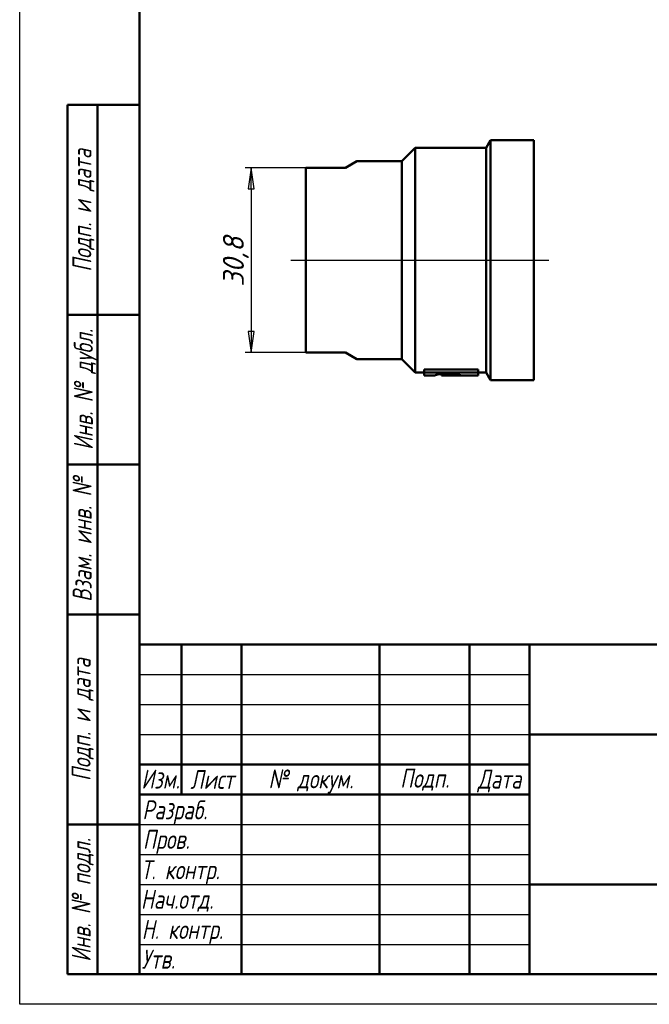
# Model space of a CAD drawing. Header units: millimetres. Extents: x 0 to 210, y -4 to 297.
# Tile 1 of 3: x 0 to 105, y 0 to 164. Entities that reach past the tile are written whole.
import ezdxf
from ezdxf.enums import TextEntityAlignment as Align

# ---------------------------------------------------------------- set-up
doc = ezdxf.new("R2010")
doc.units = ezdxf.units.MM
for name, color, linetype, lineweight in [('Видимые тонкие (ГОСТ)', 7, 'Continuous', 35), ('Видимый контур (ГОСТ)', 7, 'Continuous', 50), ('Заголовок (ГОСТ)', 7, 'Continuous', 50), ('Кромка (ГОСТ)', 7, 'Continuous', 50), ('Обозначение (ГОСТ)', 7, 'Continuous', 25), ('Осевая линия (ГОСТ)', 7, 'Continuous', 25), ('Размер (ГОСТ)', 7, 'Continuous', 25), ('Эскизная геометрия (ГОСТ)', 7, 'Continuous', 50)]:
    doc.layers.add(name, color=color, linetype=linetype, lineweight=lineweight)
doc.styles.add('Альтернативный текст (ГОСТ)', font='txt', dxfattribs={"width": 0.8})
doc.styles.add('Обычный текст (ГОСТ)', font='GOST Common Italic.ttf')
doc.styles.add('Стиль текста110', font='GOST Common Italic.ttf', dxfattribs={"width": 0.8})
doc.styles.add('Стиль текста112', font='GOST Common Italic.ttf', dxfattribs={"width": 0.8})
doc.styles.add('Стиль текста120', font='GOST Common Italic.ttf', dxfattribs={"width": 0.9})
doc.styles.add('Стиль текста137', font='GOST Common Italic.ttf', dxfattribs={"width": 0.7})
doc.styles.add('Стиль текста139', font='GOST Common Italic.ttf', dxfattribs={"width": 0.7})
doc.styles.add('Стиль текста70', font='GOST Common Italic.ttf')
doc.styles.add('Стиль текста81', font='GOST Common Italic.ttf', dxfattribs={"width": 0.8})
doc.styles.add('Стиль текста87', font='GOST Common Italic.ttf')
doc.dimstyles.new('Обычный (ГОСТ)', dxfattribs={"dimtxt": 3.5, "dimasz": 3.5, "dimexe": 1, "dimexo": 0, "dimgap": 0.5, "dimtad": 1, "dimrnd": 1e-08, "dimtxsty": 'Обычный текст (ГОСТ)', "dimblk": 'Filled-1', "dimcen": 0.09, "dimdle": 15, "dimclrd": 256, "dimclre": 256, "dimclrt": 256, "dimazin": 2, "dimtfac": 0.714286, "dimtdec": 3, "dimtmove": 0, "dimatfit": 3, "dimfxl": 1, "dimtolj": 1, "dimlwd": 25, "dimlwe": 25, "dimarcsym": 0})

# ---------------------------------------------------------------- blocks, each defined once
blk = doc.blocks.new('ГОСТ - Доп. графы 1')
at = {"layer": 'Эскизная геометрия (ГОСТ)'}
for p, q in [((-12, 0), (-12, 145)), ((-12, 145), (0, 145)), ((-7, 145), (-7, 0)), ((-12, 110), (-7, 110)), ((-7, 110), (0, 110)), ((-12, 85), (-7, 85)), ((-7, 85), (0, 85)), ((-12, 60), (-7, 60)), ((-7, 60), (0, 60)), ((-12, 25), (-7, 25)), ((-7, 25), (0, 25)), ((0, 0), (-12, 0))]:
    blk.add_line(p, q, dxfattribs=at)
at = {"layer": 'Обозначение (ГОСТ)', "char_height": 3.17, "attachment_point": 5, "rotation": 90, "style": 'Альтернативный текст (ГОСТ)'}
for s, insert, width in [('\\fGOST Common|b0|i1;\\H3.1700;Подп. и дата', (-9.37, 127.41), 34.7679), ('\\fGOST Common|b0|i1;\\H3.1700;Инв. № дубл.', (-8.95, 97.55), 24.8438), ('\\fGOST Common|b0|i1;\\H3.1700;Взам. инв. №', (-9.58, 72.53), 24.8669), ('\\fGOST Common|b0|i1;\\H3.1700;Подп. и дата', (-9.5, 42.47), 35.1486), ('\\fGOST Common|b0|i1;\\H3.1700;Инв. № подл.', (-9.5, 12.41), 24.9618)]:
    blk.add_mtext(s, dxfattribs=dict(at, insert=insert, width=width))
at = {"layer": 'Обозначение (ГОСТ)', "style": 'Стиль текста112', "width": 0.8}
for tag, p in [('Подп._и_дата_2', (-3.53, 127.51)), ('Инв._номер_дубликата', (-3.41, 97.47)), ('Взамен_инв._номера', (-3.46, 72.53)), ('Подп._и_дата_1', (-3.42, 42.35)), ('ИНВЕНТАРНЫЙ_НОМЕР', (-3.33, 12.68))]:
    blk.add_attdef(tag, text='', height=3.17, rotation=90, dxfattribs=at).set_placement(p, align=Align.MIDDLE_CENTER)
blk = doc.blocks.new('Основные надписи ГОСТ - Форма 1')
at = {"layer": 'Заголовок (ГОСТ)'}
for p, q in [((0, 55), (185, 55)), ((0, 0), (0, 55)), ((0, 0), (0, 55)), ((7, 55), (7, 30)), ((17, 55), (17, 0)), ((40, 55), (40, 0)), ((55, 55), (55, 0)), ((65, 55), (65, 0)), ((185, 0), (185, 55)), ((65, 40), (185, 40)), ((135, 40), (135, 0)), ((150, 40), (150, 20)), ((167, 40), (167, 20)), ((0, 35), (65, 35)), ((135, 35), (185, 35)), ((0, 30), (65, 30)), ((135, 20), (185, 20)), ((155, 20), (155, 15)), ((65, 15), (185, 15)), ((185, 0), (0, 0))]:
    blk.add_line(p, q, dxfattribs=at)
at = {"layer": 'Заголовок (ГОСТ)', "linetype": 'Continuous', "lineweight": 25}
for p, q in [((0, 50), (65, 50)), ((0, 45), (65, 45)), ((0, 40), (65, 40)), ((140, 35), (140, 20)), ((145, 35), (145, 20)), ((0, 25), (65, 25)), ((0, 20), (65, 20)), ((0, 15), (65, 15)), ((0, 10), (65, 10)), ((0, 5), (65, 5))]:
    blk.add_line(p, q, dxfattribs=at)
at = {"layer": 'Заголовок (ГОСТ)', "char_height": 3.17, "style": 'Альтернативный текст (ГОСТ)'}
for s, insert, width, attachment_point in [('\\fGOST Common|b0|i1;\\H3.1700;Масштаб', (176.02, 37.53), 17.8316, 5), ('\\fGOST Common|b0|i1;\\H3.1700;Лит.', (142.52, 37.49), 14.9766, 5), ('\\fGOST Common|b0|i1;\\H3.1700;Масса', (158.55, 37.51), 16.9878, 5), ('\\fGOST Common|b0|i1;\\H3.1700;Изм.', (3.5, 32.56), 6.9635, 5), ('\\fGOST Common|b0|i1;\\H3.1700;Лист', (12.1, 32.5), 10.0029, 5), ('\\A0;\\fGOST Common|b0|i1;\\H3.1700;№ докум.', (28.58, 32.16), 22.9069, 5), ('\\fGOST Common|b0|i1;\\H3.1700;Подп.', (47.56, 32.45), 14.879, 5), ('\\fGOST Common|b0|i1;\\H3.1700;Дата', (60.02, 32.24), 9.9614, 5), ('\\fGOST Common|b0|i1;\\H3.1700;Разраб.', (0.47, 27), 16.9971, 4), ('\\fGOST Common|b0|i1;\\H3.1700;Пров.', (0.56, 22.08), 17.0192, 4), ('\\A0;\\fGOST Common|b0|i1;\\H3.1700;Т. контр.', (0.23, 17.01), 16.9554, 4), ('\\fGOST Common|b0|i1;\\H3.1700;Лист', (140.37, 17.5), 10.5071, 5), ('\\fGOST Common|b0|i1;\\H3.1700;Листов', (162.21, 17.5), 14.3668, 5), ('\\A1;', (150.6, 17.54), 8.8313, 5), ('\\fGOST Common|b0|i1;\\H3.1700;Н. контр.', (0.36, 7.05), 16.9999, 4), ('\\fGOST Common|b0|i1;\\H3.1700;Утв.', (0.34, 2.52), 17.0083, 4), ('\\fGOST Common|b0|i1;\\H3.1700;Копировал', (93.48, -0.59), 19.7871, 1)]:
    blk.add_mtext(s, dxfattribs=dict(at, insert=insert, width=width, attachment_point=attachment_point))
at = {"layer": 'Заголовок (ГОСТ)'}
for tag, height, style, width, p in [('Изм1', 2.89, 'Стиль текста137', 0.7, (3.51, 52.52)), ('Лист1', 2.89, 'Стиль текста137', 0.7, (12.03, 52.52)), ('Докум1', 2.89, 'Стиль текста137', 0.7, (28.54, 52.48)), ('Изм2', 2.89, 'Стиль текста137', 0.7, (3.5, 47.52)), ('Лист2', 2.89, 'Стиль текста137', 0.7, (12.01, 47.5)), ('Докум2', 2.89, 'Стиль текста137', 0.7, (28.53, 47.5)), ('Изм3', 2.89, 'Стиль текста137', 0.7, (3.5, 42.5)), ('Лист3', 2.89, 'Стиль текста137', 0.7, (12.01, 42.51)), ('Докум3', 2.89, 'Стиль текста137', 0.7, (28.51, 42.48)), ('Изм4', 2.89, 'Стиль текста137', 0.7, (3.51, 37.5)), ('Лист4', 2.89, 'Стиль текста137', 0.7, (12, 37.53)), ('Докум4', 2.89, 'Стиль текста137', 0.7, (28.51, 37.52)), ('НАИМЕНОВАНИЕ', 5, 'Стиль текста110', 0.8, (100.03, 29.98)), ('Литера', 3.5, 'Стиль текста81', 0.8, (137.52, 27.25)), ('Литера2', 3.5, 'Стиль текста81', 0.8, (142.51, 27.22)), ('Литера3', 3.5, 'Стиль текста81', 0.8, (147.52, 27.21)), ('Тип_документа', 3.17, 'Стиль текста112', 0.8, (100.08, 17.56))]:
    blk.add_attdef(tag, text='', height=height, dxfattribs=dict(at, style=style, width=width)).set_placement(p, align=Align.MIDDLE_CENTER)
for tag, height, style, width, p in [('Подп1', 2.89, 'Стиль текста137', 0.7, (40.01, 52.51)), ('Дата1', 2, 'Стиль текста139', 0.7, (55.01, 52.51)), ('Подп2', 2.89, 'Стиль текста137', 0.7, (40.01, 47.5)), ('Дата2', 2, 'Стиль текста139', 0.7, (55.01, 47.49)), ('Подп3', 2.89, 'Стиль текста137', 0.7, (40.01, 42.51)), ('Дата3', 2, 'Стиль текста139', 0.7, (55.02, 42.52)), ('Подп4', 2.89, 'Стиль текста137', 0.7, (40.01, 37.51)), ('Дата4', 2, 'Стиль текста139', 0.7, (55.02, 37.51)), ('АВТОР', 3.17, 'Стиль текста112', 0.8, (17.41, 27.49)), ('Разработал_Подп.', 2.89, 'Стиль текста137', 0.7, (40.05, 27.51)), ('ДАТА_СОЗДАНИЯ', 2, 'Стиль текста139', 0.7, (55.01, 27.51)), ('ПРОВЕРИЛ', 3.17, 'Стиль текста112', 0.8, (17.41, 22.53)), ('Проверил_Подп.', 2.89, 'Стиль текста137', 0.7, (40.05, 22.52)), ('ДАТА_ПРОВЕРКИ', 2, 'Стиль текста139', 0.7, (55.02, 22.51)), ('ТЕХНОЛОГ', 3.17, 'Стиль текста112', 0.8, (17.33, 17.54)), ('Технолог_Подп.', 2.89, 'Стиль текста137', 0.7, (40.05, 17.51)), ('Технолог_Дата', 2, 'Стиль текста139', 0.7, (55.01, 17.5)), ('НАЧ._ОТДЕЛА', 3.17, 'Стиль текста112', 0.8, (17.46, 12.45)), ('Руководитель_Подп.', 2.89, 'Стиль текста137', 0.7, (40.01, 12.5)), ('Руководитель_Дата', 2, 'Стиль текста139', 0.7, (55.01, 12.51)), ('НОРМОКОНТРОЛЬ', 3.17, 'Стиль текста112', 0.8, (17.37, 7.48)), ('Нормоконтроль_Подп.', 2.89, 'Стиль текста137', 0.7, (40.05, 7.52)), ('ДАТА_НОРМОКОНТРОЛЯ', 2, 'Стиль текста139', 0.7, (55.02, 7.51)), ('УТВЕРДИЛ', 3.17, 'Стиль текста112', 0.8, (17.4, 2.51)), ('Утвердил_Подп.', 2.89, 'Стиль текста137', 0.7, (40.05, 2.51)), ('ДАТА_УТВЕРЖДЕНИЯ', 2, 'Стиль текста139', 0.7, (55.01, 2.5))]:
    blk.add_attdef(tag, text='', height=height, dxfattribs=dict(at, style=style, width=width)).set_placement(p, align=Align.MIDDLE_LEFT)
at = {"layer": 'Заголовок (ГОСТ)', "style": 'Стиль текста87'}
blk.add_attdef('ОБОЗНАЧЕНИЕ_001', (117.41, 45.06), '', height=5, dxfattribs=at)
at = {"layer": 'Заголовок (ГОСТ)'}
for tag, p, height, style, width in [('Масса_001', (154.07, 26.13), 3.5, 'Стиль текста81', 0.8), ('Масштаб_001', (172.52, 25.85), 3.5, 'Стиль текста81', 0.8), ('Листов_001', (176.23, 15.99), 3.17, 'Стиль текста112', 0.8), ('Должность_руководителя_001', (0.22, 10.93), 3.17, 'Стиль текста112', 0.8), ('Материал_Класс_001', (85.96, 5.77), 3.5, 'Стиль текста120', 0.9)]:
    blk.add_attdef(tag, p, '', height=height, dxfattribs=dict(at, style=style, width=width))
at = {"layer": 'Заголовок (ГОСТ)', "style": 'Стиль текста120', "width": 0.9}
for tag, p in [('Материал_Наим.', (133.71, 9.75)), ('Материал_ГОСТ', (134.04, 4.06))]:
    blk.add_attdef(tag, text='', height=3.5, dxfattribs=at).set_placement(p, align=Align.MIDDLE_RIGHT)
at = {"layer": 'Заголовок (ГОСТ)', "style": 'Стиль текста70'}
blk.add_attdef('ОРГАНИЗАЦИЯ', text='', height=3.5, dxfattribs=at).set_placement((160.02, 7.6), align=Align.MIDDLE_CENTER)
blk = doc.blocks.new('Рамки ГОСТ_ граница 297x210')
at = {"layer": 'Кромка (ГОСТ)', "lineweight": 25}
for p, q in [((0, 0), (0, 297)), ((210, 0), (0, 0))]:
    blk.add_line(p, q, dxfattribs=at)
at = {"layer": 'Кромка (ГОСТ)'}
for p, q in [((20, 292), (20, 5)), ((20, 5), (205, 5))]:
    blk.add_line(p, q, dxfattribs=at)
blk = doc.blocks.new('Filled-1')
at = {"color": 0}
for p, q in [((0, 0), (-1, 0.143)), ((-1, 0.143), (-1, -0.143)), ((-1, 0), (0, 0)), ((-1, -0.143), (0, 0))]:
    blk.add_line(p, q, dxfattribs=at)
at = {"color": 0, "flags": 128}
blk.add_lwpolyline([(-1, -0.143), (0, 0), (-1, 0.143), (-1, -0.143)], dxfattribs=at)
at = {"color": 0}
blk.add_solid([(-1, -0.143), (0, 0), (-1, 0.143), (-1, -0.143)], dxfattribs=at)
blk = doc.blocks.new('*D11')
at = {"layer": 'Defpoints', "color": 0, "linetype": 'Continuous', "transparency": 16777216}
for p in [(47.73, 139.5), (38.59, 108.7), (47.73, 108.7)]:
    blk.add_point(p, dxfattribs=at)
at = {"layer": 'Размер (ГОСТ)', "linetype": 'Continuous', "lineweight": 25, "transparency": 16777216}
for p, q in [((47.73, 139.5), (37.59, 139.5)), ((38.59, 136), (38.59, 112.2)), ((47.73, 108.7), (37.59, 108.7))]:
    blk.add_line(p, q, dxfattribs=at)
at = {"layer": 'Размер (ГОСТ)', "linetype": 'Continuous', "lineweight": 25, "transparency": 16777216, "xscale": 3.5, "yscale": 3.5, "zscale": 3.5}
for p, rotation in [((38.59, 139.5), 90), ((38.59, 108.7), 270)]:
    blk.add_blockref('Filled-1', p, dxfattribs=dict(at, rotation=rotation))
at = {"layer": 'Размер (ГОСТ)', "linetype": 'Continuous', "lineweight": 25, "transparency": 16777216, "insert": (33.89, 119.69), "char_height": 3.5, "attachment_point": 1, "rotation": 90, "style": 'Обычный текст (ГОСТ)'}
blk.add_mtext('\\A1;30,8', dxfattribs=at)

msp = doc.modelspace()

# ---------------------------------------------------------------- linework, layer by layer
at = {"layer": 'Видимые тонкие (ГОСТ)'}
msp.add_line((71.424, 104.992), (71.424, 105.177), dxfattribs=at)
at = {"layer": 'Видимый контур (ГОСТ)'}
for p, q in [((77.785, 142.849), (78.506, 144.099)), ((78.506, 104.099), (78.506, 144.099)), ((78.506, 144.099), (85.729, 144.099)), ((85.729, 104.099), (85.729, 144.099)), ((63.729, 140.599), (65.979, 142.849)), ((65.979, 105.349), (65.979, 142.849)), ((65.979, 142.849), (77.785, 142.849)), ((77.785, 105.349), (77.785, 142.849)), ((54.323, 139.498), (56.229, 140.599)), ((56.229, 140.599), (63.729, 140.599)), ((63.729, 107.599), (63.729, 140.599)), ((54.323, 139.498), (47.729, 139.498)), ((47.729, 108.699), (47.729, 139.498)), ((47.729, 108.699), (54.323, 108.699)), ((56.229, 107.599), (54.323, 108.699)), ((56.229, 107.599), (63.729, 107.599)), ((63.729, 107.599), (65.979, 105.349)), ((65.979, 105.349), (67.472, 105.349)), ((67.472, 105.357), (67.472, 105.871)), ((67.472, 105.871), (76.472, 105.871)), ((76.472, 105.357), (67.472, 105.357)), ((67.472, 104.849), (67.472, 105.357)), ((70.336, 104.885), (70.336, 105.128)), ((72.513, 104.885), (72.513, 105.127)), ((76.472, 105.357), (76.472, 105.871)), ((76.472, 105.357), (76.472, 104.849)), ((76.472, 105.349), (77.785, 105.349)), ((77.785, 105.349), (78.506, 104.099)), ((67.472, 104.849), (69.302, 104.849)), ((69.302, 104.884), (69.302, 104.849)), ((70.336, 104.849), (70.336, 104.885)), ((70.336, 104.849), (70.819, 104.849)), ((70.819, 104.861), (70.819, 104.849)), ((70.819, 104.861), (72.513, 104.861)), ((73.558, 104.854), (70.819, 104.854)), ((72.513, 104.885), (72.513, 104.861)), ((73.558, 104.849), (73.558, 104.882)), ((73.558, 104.849), (76.472, 104.849)), ((78.506, 104.099), (85.729, 104.099))]:
    msp.add_line(p, q, dxfattribs=at)
for points, knots in [([(69.302, 104.884), (69.302, 104.897), (69.32, 104.913), (69.396, 104.95), (69.45, 104.97), (69.628, 105.021), (69.768, 105.051), (70.126, 105.107), (70.335, 105.131), (70.837, 105.168), (71.126, 105.177), (71.418, 105.177)], [-0.36271394, -0.36271394, -0.36271394, -0.36271394, -0.29854762, -0.29854762, -0.24099878, -0.24099878, -0.16364217, -0.16364217, -0.08757921, -0.08757921, 0, 0, 0, 0]), ([(71.418, 105.177), (71.568, 105.177), (71.718, 105.175), (72.006, 105.165), (72.144, 105.157), (72.509, 105.13), (72.719, 105.106), (73.096, 105.047), (73.247, 105.013), (73.486, 104.944), (73.558, 104.908), (73.558, 104.882)], [-0.43331316, -0.43331316, -0.43331316, -0.43331316, -0.37818476, -0.37818476, -0.32551054, -0.32551054, -0.23239801, -0.23239801, -0.12851417, -0.12851417, 0, 0, 0, 0]), ([(71.424, 104.992), (71.341, 104.992), (71.257, 104.991), (71.099, 104.987), (71.025, 104.985), (70.84, 104.975), (70.738, 104.968), (70.556, 104.948), (70.484, 104.937), (70.369, 104.911), (70.336, 104.897), (70.336, 104.885)], [-0.21019762, -0.21019762, -0.21019762, -0.21019762, -0.1803623, -0.1803623, -0.15288415, -0.15288415, -0.10855044, -0.10855044, -0.06046947, -0.06046947, 0, 0, 0, 0]), ([(72.513, 104.885), (72.513, 104.891), (72.504, 104.898), (72.466, 104.914), (72.439, 104.921), (72.351, 104.939), (72.284, 104.95), (72.11, 104.968), (72.007, 104.976), (71.744, 104.989), (71.584, 104.992), (71.424, 104.992)], [-0.18190852, -0.18190852, -0.18190852, -0.18190852, -0.15063585, -0.15063585, -0.12210357, -0.12210357, -0.08543124, -0.08543124, -0.0479662, -0.0479662, 0, 0, 0, 0])]:
    msp.add_open_spline(points, degree=3, knots=knots, dxfattribs=at)
at = {"layer": 'Осевая линия (ГОСТ)', "linetype": 'Continuous'}
msp.add_line((45.229, 124.099), (88.229, 124.099), dxfattribs=at)

# ---------------------------------------------------------------- block references
for name, p in [('Рамки ГОСТ_ граница 297x210', (0, 0)), ('ГОСТ - Доп. графы 1', (20, 5))]:
    msp.add_blockref(name, p)
msp.add_blockref('Основные надписи ГОСТ - Форма 1', (20, 5)).add_auto_attribs({'Должность_руководителя_001': 'Нач.отд.', 'ОБОЗНАЧЕНИЕ_001': 'M12C', 'Материал_Класс_001': 'M12 17.02.2020', 'Масса_001': '0,115', 'Масштаб_001': '1 : 1', 'Листов_001': '1'})

# ---------------------------------------------------------------- dimensions: what is measured, and where the dimension line sits
at = {"layer": 'Размер (ГОСТ)', "linetype": 'Continuous', "lineweight": 25}
dim = msp.add_linear_dim(base=(38.59, 108.699), p1=(47.729, 139.498), p2=(47.729, 108.699), angle=90, dimstyle='Обычный (ГОСТ)', override={"dimgap": 0.5, "dimdec": 2, "dimtol": 0, "dimlim": 0, "dimtp": 0, "dimtm": 0, "dimtdec": 3, "dimtofl": 0, "dimatfit": 1}, dxfattribs=at)
dim.commit()
dim.dimension.update_dxf_attribs({"geometry": '*D11', "text_midpoint": (38.59, 124.099), "dimtype": 160})

doc.saveas('drawing.dxf')
